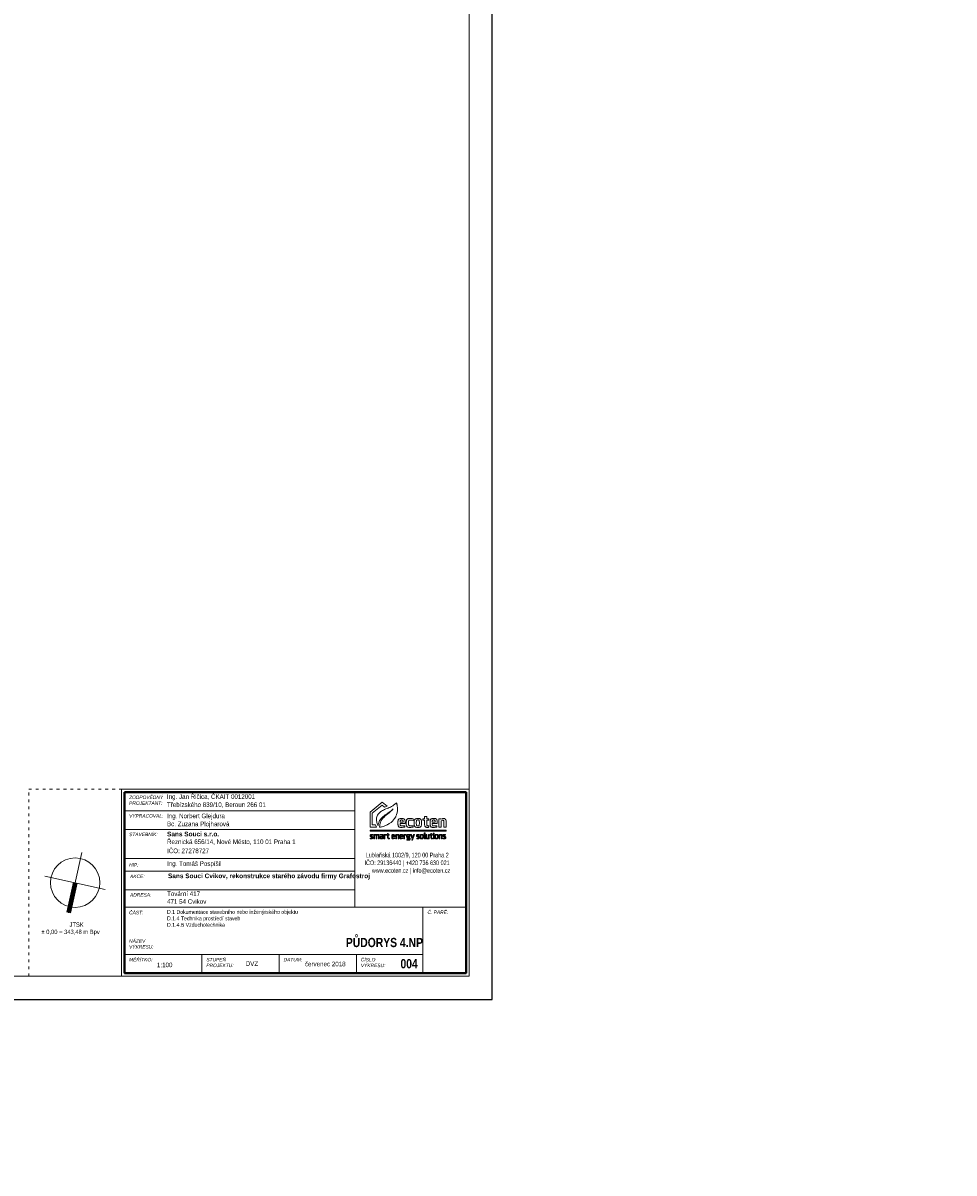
# Model space of a CAD drawing. Header units: millimetres. Extents: x 879679 to 2307614, y -211319 to 627407.
# Tile 27 of 36: x 1244978 to 1285149, y -203868 to -154266. Entities that reach past the tile are written whole.
import ezdxf

# ---------------------------------------------------------------- set-up
doc = ezdxf.new("R2010")
doc.units = ezdxf.units.MM
doc.header["$LTSCALE"] = 10
doc.linetypes.add('ACAD_ISO03W100', pattern=[30, 12, -18])
doc.layers.add('AA_FORMÁTY NETISK', color=40, linetype='Continuous', plot=False)
for name, color, linetype, lineweight in [('AA_FORMÁTY TISK', 7, 'Continuous', 15), ('AA_ROZPISKY', 7, 'Continuous', 15), ('AA_STUPEŇ DVZ', 4, 'Continuous', 15), ('AA_VÝKRES - BOURÁNÍ', 3, 'Continuous', 15), ('Kóty_obecně', 7, 'Continuous', 25)]:
    doc.layers.add(name, color=color, linetype=linetype, lineweight=lineweight)
doc.styles.get("Standard").update_dxf_attribs({"font": 'ic-simplex.shx', "width": 0.8})

# ---------------------------------------------------------------- blocks, each defined once
blk = doc.blocks.new('ecoten_logo_obrys')
at = {"lineweight": 5}
for points in [[(750, 1940), (899, 1620), (0, 1620), (0, 3760), (1740, 5160), (2420, 4610), (2057, 4478), (1740, 4740), (320, 3600), (320, 1940), (750, 1940)], [(3740, 5090), (3760, 5040), (3780, 4980), (3790, 4930), (3810, 4860), (3820, 4800), (3830, 4750), (3840, 4700), (3850, 4650), (3860, 4600), (3860, 4560), (3870, 4480), (3870, 4440), (3880, 4360), (3880, 4230), (3880, 4100), (3880, 4050), (3871, 3920), (3849, 3780), (3819, 3640), (3769, 3440), (3750, 3380), (3709, 3280), (3669, 3190), (3630, 3110), (3600, 3050), (3530, 2930), (3480, 2850), (3440, 2790), (3370, 2700), (3291, 2609), (3210, 2520), (3089, 2411), (2969, 2311), (2890, 2250), (2820, 2200), (2710, 2131), (2610, 2071), (2480, 1999), (2420, 1970), (2320, 1921), (2200, 1870), (2100, 1830), (2000, 1789), (1850, 1740), (1720, 1701), (1600, 1671), (1480, 1641), (1390, 1620), (1360, 1620), (1360, 1670), (1370, 1810), (1400, 2000), (1430, 2130), (1481, 2320), (1531, 2450), (1580, 2560), (1630, 2640), (1680, 2720), (1730, 2780), (1819, 2890), (1891, 2969), (1981, 3059), (2151, 3219), (2271, 3319), (2350, 3390), (2521, 3519), (2641, 3619), (2749, 3711), (2840, 3790), (2920, 3870), (3000, 3939), (3121, 4059), (3270, 4220), (3170, 4130), (3081, 4049), (2970, 3960), (2840, 3850), (2720, 3760), (2560, 3640), (2450, 3560), (2331, 3479), (2160, 3360), (2070, 3290), (1990, 3229), (1850, 3120), (1740, 3020), (1660, 2940), (1550, 2830), (1479, 2740), (1420, 2650), (1360, 2560), (1310, 2470), (1270, 2370), (1221, 2250), (1191, 2150), (1150, 2000), (1130, 1910), (1120, 1870), (1100, 1930), (1070, 2000), (1009, 2160), (979, 2270), (950, 2370), (920, 2540), (910, 2690), (910, 2830), (929, 2940), (959, 3080), (1010, 3220), (1059, 3330), (1131, 3450), (1180, 3520), (1241, 3590), (1331, 3679), (1461, 3789), (1549, 3861), (1640, 3920), (1761, 3989), (1900, 4060), (2030, 4121), (2140, 4170), (2240, 4210), (2410, 4269), (2550, 4320), (2730, 4400), (2890, 4481), (3030, 4559), (3130, 4619), (3220, 4671), (3290, 4720), (3380, 4780), (3440, 4830), (3560, 4920), (3650, 5000), (3740, 5090)], [(4260, 2140), (4980, 2140), (4980, 2240), (4971, 2420), (4961, 2530), (4931, 2650), (4891, 2720), (4850, 2770), (4770, 2820), (4700, 2840), (4640, 2850), (4580, 2860), (4510, 2860), (4340, 2860), (4260, 2851), (4190, 2830), (4110, 2800), (4060, 2760), (4020, 2720), (4000, 2680), (3980, 2630), (3961, 2540), (3950, 2470), (3950, 2420), (3950, 2340), (3950, 2120), (3950, 2030), (3960, 1970), (3979, 1850), (3990, 1810), (4010, 1770), (4040, 1720), (4070, 1690), (4120, 1650), (4170, 1630), (4230, 1610), (4300, 1600), (4560, 1600), (4680, 1611), (4820, 1631), (4910, 1640), (4910, 1840), (4590, 1812), (4440, 1809), (4390, 1820), (4360, 1830), (4330, 1850), (4310, 1870), (4300, 1890), (4290, 1910), (4280, 1940), (4260, 2020), (4260, 2140)], [(4260, 2350), (4680, 2350), (4680, 2400), (4670, 2480), (4660, 2550), (4640, 2590), (4610, 2620), (4590, 2630), (4570, 2640), (4540, 2650), (4400, 2650), (4370, 2640), (4330, 2620), (4310, 2600), (4290, 2580), (4280, 2550), (4270, 2510), (4260, 2440), (4260, 2350)], [(6090, 2820), (6090, 2600), (5910, 2619), (5780, 2630), (5590, 2630), (5540, 2620), (5500, 2590), (5480, 2560), (5460, 2480), (5450, 2410), (5450, 2040), (5460, 1980), (5480, 1930), (5500, 1890), (5530, 1860), (5570, 1840), (5610, 1830), (5670, 1820), (5850, 1820), (5970, 1830), (6100, 1839), (6100, 1650), (6010, 1629), (5880, 1611), (5760, 1600), (5490, 1600), (5410, 1610), (5350, 1630), (5290, 1660), (5260, 1680), (5220, 1720), (5190, 1770), (5160, 1840), (5139, 1930), (5130, 2070), (5130, 2100), (5130, 2410), (5140, 2480), (5160, 2610), (5180, 2660), (5200, 2700), (5230, 2750), (5260, 2780), (5310, 2810), (5360, 2830), (5400, 2840), (5460, 2850), (5550, 2861), (5660, 2861), (5810, 2850), (5950, 2840), (6040, 2829), (6090, 2820)], [(6240, 2060), (6240, 2410), (6250, 2520), (6270, 2610), (6290, 2660), (6310, 2700), (6340, 2740), (6380, 2780), (6430, 2810), (6500, 2830), (6600, 2849), (6940, 2849), (7010, 2840), (7070, 2820), (7120, 2800), (7150, 2780), (7200, 2730), (7230, 2690), (7250, 2650), (7270, 2580), (7280, 2530), (7290, 2480), (7301, 2320), (7301, 2140), (7291, 1990), (7280, 1900), (7260, 1830), (7240, 1780), (7210, 1730), (7180, 1700), (7150, 1670), (7090, 1640), (7030, 1620), (6980, 1610), (6910, 1600), (6630, 1600), (6550, 1610), (6480, 1630), (6430, 1650), (6390, 1670), (6330, 1720), (6300, 1780), (6280, 1830), (6270, 1870), (6260, 1910), (6250, 1980), (6240, 2060)], [(6710, 2660), (6820, 2660), (6860, 2650), (6910, 2630), (6940, 2600), (6960, 2560), (6970, 2520), (6980, 2470), (6990, 2360), (6990, 2090), (6981, 1990), (6970, 1940), (6950, 1880), (6930, 1850), (6900, 1830), (6860, 1810), (6820, 1800), (6720, 1800), (6680, 1810), (6640, 1830), (6610, 1850), (6590, 1870), (6570, 1910), (6560, 2000), (6551, 2130), (6551, 2330), (6560, 2460), (6570, 2530), (6580, 2570), (6600, 2600), (6620, 2620), (6650, 2640), (6670, 2650), (6710, 2660)], [(8810, 2140), (9530, 2140), (9530, 2240), (9521, 2420), (9511, 2530), (9481, 2650), (9441, 2720), (9400, 2770), (9320, 2820), (9250, 2840), (9190, 2850), (9130, 2860), (9060, 2860), (8890, 2860), (8810, 2851), (8740, 2830), (8660, 2800), (8610, 2760), (8570, 2720), (8550, 2680), (8530, 2630), (8511, 2540), (8500, 2470), (8500, 2420), (8500, 2340), (8500, 2120), (8500, 2030), (8510, 1970), (8529, 1850), (8540, 1810), (8560, 1770), (8590, 1720), (8620, 1690), (8670, 1650), (8720, 1630), (8780, 1610), (8850, 1600), (9110, 1600), (9230, 1611), (9370, 1631), (9460, 1640), (9460, 1840), (9140, 1812), (8990, 1809), (8940, 1820), (8910, 1830), (8880, 1850), (8860, 1870), (8850, 1890), (8840, 1910), (8830, 1940), (8810, 2020), (8810, 2140)], [(8810, 2350), (9230, 2350), (9230, 2400), (9220, 2480), (9210, 2550), (9190, 2590), (9160, 2620), (9140, 2630), (9120, 2640), (9090, 2650), (8950, 2650), (8920, 2640), (8880, 2620), (8860, 2600), (8840, 2580), (8830, 2550), (8820, 2510), (8810, 2440), (8810, 2350)], [(9740, 1620), (10060, 1620), (10060, 2540), (10210, 2589), (10320, 2610), (10370, 2610), (10410, 2600), (10430, 2580), (10440, 2560), (10440, 2550), (10440, 1620), (10764, 1620), (10764, 2590), (10740, 2680), (10710, 2740), (10660, 2790), (10610, 2820), (10560, 2840), (10520, 2850), (10320, 2850), (10240, 2830), (10160, 2800), (10040, 2750), (10030, 2770), (10020, 2800), (10010, 2830), (9740, 2830), (9740, 1620)], [(0, 1220), (10764, 1220), (10764, 1070), (0, 1070), (0, 1220)], [(30, 0), (290, 0), (320, 10), (340, 20), (360, 30), (390, 60), (400, 80), (410, 100), (410, 110), (410, 200), (400, 230), (380, 260), (360, 280), (330, 300), (270, 330), (220, 350), (170, 370), (140, 390), (120, 400), (100, 430), (100, 480), (110, 500), (140, 520), (240, 520), (350, 510), (380, 510), (380, 590), (280, 601), (140, 601), (90, 590), (70, 580), (50, 570), (40, 560), (20, 540), (10, 520), (0, 490), (0, 410), (10, 380), (20, 360), (40, 330), (70, 310), (100, 290), (150, 270), (220, 240), (260, 220), (290, 200), (300, 190), (310, 170), (310, 120), (300, 100), (280, 90), (250, 80), (110, 80), (30, 90), (30, 0)], [(520, 0), (520, 590), (600, 590), (610, 550), (660, 570), (720, 590), (800, 600), (850, 600), (900, 590), (930, 570), (940, 560), (1020, 580), (1070, 590), (1140, 600), (1200, 600), (1250, 590), (1280, 570), (1300, 540), (1310, 510), (1310, 0), (1220, 0), (1220, 470), (1210, 490), (1180, 510), (1120, 510), (1020, 491), (970, 480), (960, 470), (960, 0), (870, 0), (870, 480), (860, 500), (840, 510), (770, 510), (620, 470), (620, 0), (520, 0)], [(1450, 580), (1470, 500), (1610, 520), (1700, 520), (1730, 510), (1750, 500), (1760, 480), (1770, 460), (1770, 330), (1560, 330), (1530, 330), (1500, 320), (1480, 310), (1450, 290), (1430, 260), (1420, 230), (1420, 120), (1430, 80), (1440, 60), (1460, 30), (1480, 10), (1510, 0), (1540, -10), (1600, -10), (1650, 0), (1690, 10), (1760, 39), (1770, 40), (1780, 0), (1860, 0), (1860, 500), (1850, 530), (1840, 560), (1810, 580), (1790, 590), (1750, 600), (1580, 600), (1450, 580)], [(1770, 260), (1770, 130), (1620, 81), (1570, 80), (1540, 90), (1520, 120), (1510, 150), (1510, 210), (1540, 240), (1580, 260), (1770, 270), (1770, 260)], [(1990, 0), (1990, 590), (2080, 590), (2080, 550), (2130, 570), (2200, 590), (2260, 600), (2280, 600), (2280, 520), (2230, 510), (2160, 490), (2090, 470), (2080, 460), (2080, 0), (1990, 0)], [(2350, 510), (2350, 590), (2490, 590), (2490, 740), (2590, 740), (2590, 590), (2720, 590), (2720, 510), (2590, 510), (2590, 140), (2600, 100), (2620, 80), (2640, 70), (2740, 70), (2740, 0), (2680, -10), (2630, -10), (2580, 0), (2550, 10), (2510, 50), (2490, 120), (2490, 510), (2350, 510)], [(3160, 260), (3530, 260), (3530, 420), (3509, 510), (3490, 540), (3460, 570), (3390, 600), (3210, 600), (3170, 590), (3130, 570), (3100, 540), (3080, 490), (3070, 440), (3070, 160), (3090, 80), (3110, 40), (3150, 10), (3180, 0), (3240, -10), (3330, -10), (3500, 10), (3500, 80), (3400, 69), (3280, 69), (3220, 80), (3190, 100), (3170, 140), (3160, 180), (3160, 260)], [(3160, 340), (3160, 410), (3170, 460), (3190, 500), (3230, 520), (3270, 530), (3340, 530), (3390, 510), (3410, 490), (3430, 450), (3440, 420), (3440, 340), (3160, 340)], [(3640, 590), (3640, 0), (3740, 0), (3740, 470), (3840, 501), (3890, 510), (3960, 510), (3980, 500), (3990, 470), (3990, 0), (4090, 0), (4090, 500), (4070, 550), (4040, 580), (3990, 600), (3920, 600), (3850, 590), (3780, 570), (3730, 550), (3720, 590), (3640, 590)], [(4300, 260), (4670, 260), (4670, 420), (4649, 510), (4630, 540), (4600, 570), (4530, 600), (4350, 600), (4310, 590), (4270, 570), (4240, 540), (4220, 490), (4210, 440), (4210, 160), (4230, 80), (4250, 40), (4290, 10), (4320, 0), (4380, -10), (4470, -10), (4640, 10), (4640, 80), (4540, 69), (4420, 69), (4360, 80), (4330, 100), (4310, 140), (4300, 180), (4300, 260)], [(4300, 340), (4300, 410), (4310, 460), (4330, 500), (4370, 520), (4410, 530), (4480, 530), (4530, 510), (4550, 490), (4570, 450), (4580, 420), (4580, 340), (4300, 340)], [(4780, 0), (4780, 590), (4870, 590), (4870, 550), (4920, 570), (4990, 590), (5050, 600), (5070, 600), (5070, 520), (5020, 510), (4950, 490), (4880, 470), (4870, 460), (4870, 0), (4780, 0)], [(5670, 600), (5320, 600), (5260, 590), (5210, 570), (5180, 540), (5160, 510), (5150, 470), (5150, 330), (5170, 280), (5190, 260), (5210, 240), (5190, 220), (5190, 130), (5210, 90), (5240, 60), (5280, 50), (5490, 50), (5540, 30), (5570, -10), (5570, -30), (5570, -70), (5560, -90), (5540, -110), (5500, -130), (5330, -130), (5220, -121), (5220, -210), (5350, -219), (5500, -219), (5570, -200), (5620, -170), (5650, -130), (5670, -80), (5670, 20), (5650, 70), (5620, 100), (5570, 120), (5530, 130), (5320, 130), (5290, 140), (5280, 160), (5280, 200), (5300, 210), (5510, 210), (5570, 240), (5590, 260), (5610, 290), (5620, 340), (5620, 480), (5610, 520), (5680, 530), (5680, 600), (5670, 600)], [(5320, 520), (5470, 520), (5500, 510), (5520, 490), (5530, 460), (5530, 370), (5520, 330), (5490, 300), (5450, 290), (5320, 290), (5290, 300), (5270, 310), (5250, 330), (5240, 370), (5240, 460), (5260, 490), (5280, 510), (5320, 520)], [(5750, 590), (5860, 590), (6016, 109), (6172, 589), (6280, 589), (5998, -230), (5910, -230), (5980, 0), (5950, 0), (5750, 590)], [(6610, 0), (6870, 0), (6900, 10), (6920, 20), (6940, 30), (6970, 60), (6980, 80), (6990, 100), (6990, 110), (6990, 200), (6980, 230), (6960, 260), (6940, 280), (6910, 300), (6850, 330), (6800, 350), (6750, 370), (6720, 390), (6700, 400), (6680, 430), (6680, 480), (6690, 500), (6720, 520), (6820, 520), (6930, 510), (6960, 510), (6960, 590), (6860, 601), (6720, 601), (6670, 590), (6650, 580), (6630, 570), (6620, 560), (6600, 540), (6590, 520), (6580, 490), (6580, 410), (6590, 380), (6600, 360), (6620, 330), (6650, 310), (6680, 290), (6730, 270), (6800, 240), (6840, 220), (6870, 200), (6880, 190), (6890, 170), (6890, 120), (6880, 100), (6860, 90), (6830, 80), (6690, 80), (6610, 90), (6610, 0)], [(7090, 170), (7090, 420), (7110, 500), (7130, 540), (7160, 570), (7200, 590), (7260, 600), (7400, 600), (7450, 590), (7500, 570), (7530, 540), (7550, 500), (7560, 440), (7569, 370), (7569, 200), (7560, 130), (7540, 80), (7530, 60), (7490, 20), (7450, 0), (7370, -10), (7280, -10), (7210, 0), (7170, 20), (7140, 40), (7110, 90), (7090, 170)], [(7190, 200), (7190, 390), (7200, 450), (7210, 490), (7230, 510), (7280, 530), (7380, 530), (7420, 510), (7450, 480), (7460, 440), (7470, 380), (7470, 210), (7470, 170), (7450, 110), (7420, 90), (7380, 70), (7270, 70), (7240, 80), (7220, 100), (7200, 130), (7190, 200)], [(7850, -10), (7770, -10), (7730, 10), (7700, 50), (7690, 80), (7680, 130), (7680, 810), (7790, 810), (7790, 100), (7800, 70), (7820, 60), (7850, 60), (7850, -10)], [(8387, 1), (8387, 591), (8287, 591), (8287, 121), (8187, 90), (8137, 81), (8067, 81), (8047, 91), (8037, 121), (8037, 591), (7937, 591), (7937, 91), (7957, 41), (7987, 11), (8037, -9), (8107, -9), (8177, 1), (8247, 21), (8297, 41), (8307, 1), (8387, 1)], [(8480, 510), (8480, 590), (8620, 590), (8620, 740), (8720, 740), (8720, 590), (8850, 590), (8850, 510), (8720, 510), (8720, 140), (8730, 100), (8750, 80), (8770, 70), (8870, 70), (8870, 0), (8810, -10), (8760, -10), (8710, 0), (8680, 10), (8640, 50), (8620, 120), (8620, 510), (8480, 510)], [(8960, 710), (8980, 680), (9050, 680), (9070, 710), (9070, 770), (9050, 790), (8980, 790), (8960, 770), (8960, 710)], [(8970, 590), (8970, 0), (9060, 0), (9060, 590), (8970, 590)], [(9175, 170), (9175, 420), (9195, 500), (9215, 540), (9245, 570), (9285, 590), (9345, 600), (9485, 600), (9535, 590), (9585, 570), (9615, 540), (9635, 500), (9645, 440), (9654, 370), (9654, 200), (9645, 130), (9625, 80), (9615, 60), (9575, 20), (9535, 0), (9455, -10), (9365, -10), (9295, 0), (9255, 20), (9225, 40), (9195, 90), (9175, 170)], [(9275, 200), (9275, 390), (9285, 450), (9295, 490), (9315, 510), (9365, 530), (9465, 530), (9505, 510), (9535, 480), (9545, 440), (9555, 380), (9555, 210), (9555, 170), (9535, 110), (9505, 90), (9465, 70), (9355, 70), (9325, 80), (9305, 100), (9285, 130), (9275, 200)], [(9770, 590), (9770, 0), (9870, 0), (9870, 470), (9970, 501), (10020, 510), (10090, 510), (10110, 500), (10120, 470), (10120, 0), (10220, 0), (10220, 500), (10200, 550), (10170, 580), (10120, 600), (10050, 600), (9980, 590), (9910, 570), (9860, 550), (9850, 590), (9770, 590)], [(10360, 0), (10620, 0), (10650, 10), (10670, 20), (10690, 30), (10720, 60), (10730, 80), (10740, 100), (10740, 110), (10740, 200), (10730, 230), (10710, 260), (10690, 280), (10660, 300), (10600, 330), (10550, 350), (10500, 370), (10470, 390), (10450, 400), (10430, 430), (10430, 480), (10440, 500), (10470, 520), (10570, 520), (10680, 510), (10710, 510), (10710, 590), (10610, 601), (10470, 601), (10420, 590), (10400, 580), (10380, 570), (10370, 560), (10350, 540), (10340, 520), (10330, 490), (10330, 410), (10340, 380), (10350, 360), (10370, 330), (10400, 310), (10430, 290), (10480, 270), (10550, 240), (10590, 220), (10620, 200), (10630, 190), (10640, 170), (10640, 120), (10630, 100), (10610, 90), (10580, 80), (10440, 80), (10360, 90), (10360, 0)]]:
    blk.add_lwpolyline(points, dxfattribs=at)
blk.add_lwpolyline([(8270, 1800), (8170, 1800), (8120, 1810), (8090, 1830), (8070, 1850), (8050, 1900), (8050, 2620), (8320, 2620), (8320, 2830), (8050, 2830), (8050, 3130), (7730, 3130), (7730, 2830), (7460, 2830), (7460, 2620), (7730, 2620), (7730, 1960), (7740, 1880), (7750, 1830), (7770, 1770), (7790, 1730), (7840, 1680), (7880, 1650), (7920, 1630), (7980, 1610), (8050, 1600), (8230, 1600), (8300, 1610), (8350, 1620), (8350, 1810)], close=True, dxfattribs=at)

msp = doc.modelspace()

# ---------------------------------------------------------------- linework, layer by layer
at = {"layer": 'AA_FORMÁTY NETISK'}
msp.add_lwpolyline([(1223228.5, -112281), (1223228.5, -196381), (1265228.5, -196381), (1265228.5, -112281)], close=True, dxfattribs=at)
at = {"layer": 'AA_FORMÁTY TISK'}
msp.add_lwpolyline([(1224228.5, -113281), (1224228.5, -195381), (1264228.5, -195381), (1264228.5, -113281)], close=True, dxfattribs=at)
at = {"layer": 'AA_ROZPISKY', "lineweight": 20}
for p, q in [((1249362.5, -188246.3), (1259295.9, -188247.2)), ((1249362.5, -189046.3), (1259295.8, -189047.2)), ((1249362.5, -189046.3), (1259295.8, -189047.2)), ((1249362.3, -190296.3), (1259295.6, -190297.2)), ((1249403.3, -190849.7), (1259295.6, -190850.6)), ((1249403.2, -191649.7), (1259295.5, -191650.6)), ((1249362.1, -192396.3), (1264095.5, -192397.7)), ((1249361.9, -194446.3), (1262236.4, -194447.5)), ((1252695.3, -194446.6), (1252695.2, -195246.6)), ((1256028.6, -194446.9), (1256028.5, -195246.9)), ((1259361.9, -194447.2), (1259361.8, -195247.2))]:
    msp.add_line(p, q, dxfattribs=at)
at = {"layer": 'AA_ROZPISKY'}
for p, q in [((1246941, -192647.9), (1247516.8, -190044.2)), ((1248530.8, -191634), (1245927, -191058.1)), ((1262236.6, -192397.5), (1262236.4, -195247.5))]:
    msp.add_line(p, q, dxfattribs=at)
at = {"layer": 'AA_ROZPISKY', "lineweight": 80}
msp.add_line((1247228.9, -191346), (1246941, -192647.9), dxfattribs=at)
at = {"layer": 'AA_ROZPISKY', "linetype": 'ACAD_ISO03W100', "lineweight": 20}
msp.add_lwpolyline([(1245229.3, -187312.5), (1264229.3, -187314.4), (1264228.5, -195381), (1245228.5, -195379.2)], close=True, dxfattribs=at)
at = {"layer": 'AA_ROZPISKY', "lineweight": 20}
for points in [[(1249229.3, -187312.9), (1264229.3, -187314.4), (1264228.5, -195381), (1249228.5, -195379.6)], [(1259295.9, -187447.2), (1264095.9, -187447.7), (1264095.5, -192397.7), (1259295.5, -192397.2)]]:
    msp.add_lwpolyline(points, close=True, dxfattribs=at)
at = {"layer": 'AA_ROZPISKY', "lineweight": 40}
msp.add_lwpolyline([(1249362.6, -187446.3), (1264095.9, -187447.7), (1264095.2, -195247.7), (1249361.8, -195246.3)], close=True, dxfattribs=at)
at = {"layer": 'AA_ROZPISKY'}
msp.add_circle((1247228.9, -191346), 1066.7, dxfattribs=at)

# ---------------------------------------------------------------- block references
at = {"layer": 'AA_ROZPISKY', "xscale": 0.3046009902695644, "yscale": 0.3046009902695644, "zscale": 0.3046009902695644, "rotation": 359.994372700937}
msp.add_blockref('ecoten_logo_obrys', (1259952.7, -189448.7), dxfattribs=at)

# ---------------------------------------------------------------- texts
at = {"layer": 'AA_ROZPISKY', "rotation": 359.99437}
for s, width, insert, char_height, attachment_point in [('\\pt4200;Ing. {\\Fc:\\program files\\ab studio\\cadkonplus 2018\\2018\\fonts\\ic-simplex|c238;Jan Řičica, ČKAIT 0012001}', 6041.064, (1251188.6, -187532.4), 200, 1), ('{\\fArial|b0|i1|c238|p34;ZODPOVĚDNÝ PROJEKTANT:}', 53.333, (1249557.4, -187588.8), 150, 1), ('\\pt4200;{\\Fc:\\program files\\ab studio\\cadkonplus 2018\\2018\\fonts\\ic-simplex|c238;Třebízského 839/10, Beroun 266 01}', 6041.064, (1251188.6, -187882.4), 200, 1), ('{\\fArial|b0|i1|c238|p34;VYPRACOVAL:}', 1241.715, (1249557.3, -188388.8), 150, 1), ('\\pt4200;Ing. {\\Fc:\\program files\\ab studio\\cadkonplus 2018\\2018\\fonts\\ic-simplex|c238;Norbert Glejdura}', 4227.73, (1251193.7, -188365.6), 200, 1), ('\\pt4200;{\\Fc:\\program files\\ab studio\\cadkonplus 2018\\2018\\fonts\\ic-simplex|c238;Bc. Zuzana Plojharová}', 4227.73, (1251193.7, -188711.9), 200, 1), ('{\\fArial|b0|i1|c238|p34;STAVEBNÍK:}', 1241.715, (1249557.2, -189188.8), 150, 1), ('\\pt4200;{\\fArial|b1|i0|c238|p34;Sans Souci s.r.o.\\P}Řeznická 656/14, Nové Město, 110 01 Praha 1', 8102.127, (1251193.6, -189147.5), 200, 1), ('\\pt4200;IČO: 27278727', 6355.461, (1251193.6, -189873.1), 200, 1), ('\\pi473.33333;{\\W0.7;Lublaňská 1002/9, 120 00 Praha 2\\P\\pi420,t2420,2620;IČO: 29136440 | +420 736 630 021\\P\\pi736.66667,t2736.66667,4936.66667;www.ecoten.cz | info@ecoten.cz\\H1.2619x; }', 4800, (1175312.2, -190053.9), 200, 1), ('\\pt4200;Ing. Tomáš Pospíšil', 3020.532, (1251193.5, -190423.1), 200, 1), ('\\pi473.33333;{\\W0.7;Lublaňská 1002/9, 120 00 Praha 2\\P\\pi420,t2420,2620;IČO: 29136440 | +420 736 630 021\\P\\pi736.66667,t2736.66667,4936.66667;www.ecoten.cz | info@ecoten.cz\\H1.2619x; }', 4800, (1259295.7, -190053.9), 200, 1), ('{\\fArial|b0|i1|c238|p34;HIP:}', 1241.715, (1249557.1, -190502.9), 150, 1), ('\\pt4200;{\\fArial|b1|i0|c238|p34;Sans Souci Cvikov, rekonstrukce starého závodu firmy Grafostroj}', 7735.466, (1251234.5, -190950.9), 200, 1), ('{\\fArial|b0|i1|c238|p34;AKCE:}', 1241.715, (1249598.1, -190996.3), 150, 1), ('{\\fArial|b0|i1|c238|p34;ADRESA:}', 1241.715, (1249598, -191796.3), 150, 1), ('\\pt4200;Tovární 417 \\P471 54 Cvikov', 6355.461, (1251193.6, -191723.1), 200, 1), ('{\\fArial|b0|i1|c238|p34;ČÁST: }', 565.934, (1249556.9, -192558.8), 150, 1), ('{\\H0.83333x;D.1 Dokumentace stavebního nebo inženýrského objektu\\PD.1.4 Technika prostředí staveb\\PD.1.4.\\Fc:\\program files\\ab studio\\cadkonplus 2018\\2018\\fonts\\ic-simplex|c238;B Vzduchotechnika}', 9345.461, (1251193.3, -192523.1), 200, 1), ('{\\fArial|b0|i1|c238|p34;Č. PARÉ:}', 1241.715, (1262431.4, -192544.4), 150, 1), ('\\pi1758.22222,t5678.22222;JTSK\\P\\pi545.77778,t4465.77778;± 0,00 = 343,48 m Bpv', 4000, (1078267, -193062.8), 186.667, 1), ('\\pi1758.22222,t5678.22222;JTSK\\P\\pi545.77778,t4465.77778;± 0,00 = 343,48 m Bpv', 4000, (1161245.2, -193062.8), 186.667, 1), ('\\pi1758.22222,t5678.22222;JTSK\\P\\pi545.77778,t4465.77778;± 0,00 = 343,48 m Bpv', 4000, (1245228.7, -193062.8), 186.667, 1), ('\\pi1758.22222,t5678.22222;JTSK\\P\\pi545.77778,t4465.77778;± 0,00 = 343,48 m Bpv', 4000, (985077.6, -193888.2), 186.667, 1), ('{\\fArial|b0|i1|c238|p34;NÁZEV\\PVÝKRESU:}', 345.934, (1249556.8, -193788.8), 150, 1), ('{\\fArial|b0|i1|c238|p34;MĚŘÍTKO:}', 1241.715, (1249556.7, -194588.8), 150, 1), ('\\pt4200;1:100', 1301.354, (1250757.9, -194791.5), 200, 1), ('{\\fArial|b0|i1|c238|p34;STUPEŇ\\PPROJEKTU:}', 399.268, (1252890, -194589.1), 150, 1), ('{\\fArial|b0|i1|c238|p34;DATUM:}', 1241.715, (1256223.4, -194589.5), 150, 1), ('\\pt4200;červenec 2018', 1955.814, (1258897.9, -194753.4), 200, 3), ('{\\fArial|b0|i1|c238|p34;ČÍSLO\\PVÝKRESU:}', 405.934, (1259556.7, -194589.8), 150, 1)]:
    msp.add_mtext_dynamic_manual_height_columns(s, width=width, gutter_width=150, heights=[0], dxfattribs=dict(at, insert=insert, char_height=char_height, attachment_point=attachment_point))
at = {"layer": 'AA_STUPEŇ DVZ', "insert": (1254588.6, -194737.3), "char_height": 200, "attachment_point": 1, "rotation": 359.99437}
msp.add_mtext_dynamic_manual_height_columns('DVZ', width=1390.577, gutter_width=150, heights=[0], dxfattribs=at)
at = {"layer": 'AA_VÝKRES - BOURÁNÍ', "char_height": 400, "attachment_point": 3, "rotation": 359.99437}
for s, width, insert in [('\\pt8400;{\\fArial|b1|i0|c0|p34;PŮDORYS \\fArial|b1|i0|c238|p34;4.\\fArial|b1|i0|c0|p34;NP}', 11060.199, (1262236.5, -193726.4)), ('\\pt8400;{\\fArial|b1|i0|c238|p34;004}', 1301.354, (1262011, -194640.4))]:
    msp.add_mtext_dynamic_manual_height_columns(s, width=width, gutter_width=150, heights=[0], dxfattribs=dict(at, insert=insert))
at = {"layer": 'Kóty_obecně', "char_height": 500, "attachment_point": 1}
for width, insert in [(19725.641, (1078251.5, -185098.4)), (18815.047, (965651.5, -188856.8)), (18815.047, (1224801.8, -193111.8)), (18815.047, (1140818.3, -193158.5))]:
    msp.add_mtext_dynamic_manual_height_columns('{\\Fc:\\program files\\ab studio\\cadkonplus 2018\\2018\\fonts\\ic-simplex|c238;POZNÁMKY:\\P\\pi-1500,l2000,t2000;\\H0.5x;-^IPOTRUBÍ JE VEDENO POD STROPEM, PŘÍPADNĚ V PODHLEDU, JE-LI V DANÉM PROSTORU NAVRŽEN\\P-^IPOTRUBÍ JE KOTVENO DO NOSNÉ KONSTRUKCE STROPU POMOCÍ ZÁVĚSŮ}', width=width, gutter_width=500, heights=[0], dxfattribs=dict(at, insert=insert))

doc.saveas('drawing.dxf')
